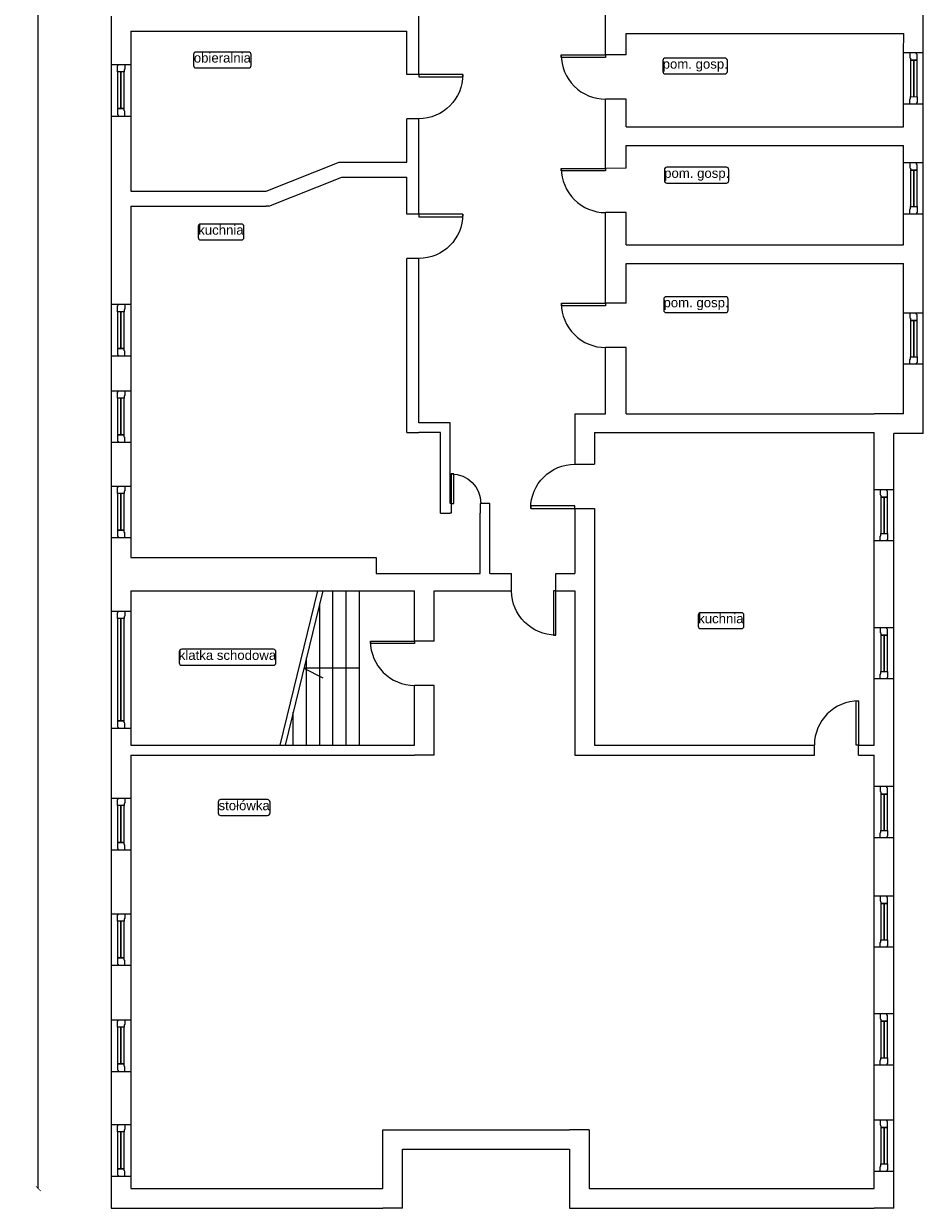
# Model space of a CAD drawing. Header units: centimetres. Extents: x -28146 to 19487, y -25160 to -2224.
# Tile 3 of 29: x -16576 to -14744, y -21595 to -19185. Entities that reach past the tile are written whole.
import ezdxf
from ezdxf.enums import TextEntityAlignment as Align

# ---------------------------------------------------------------- set-up
doc = ezdxf.new("R2010")
doc.units = ezdxf.units.CM
doc.header["$LTSCALE"] = 10
doc.linetypes.add('CONTINU', pattern=[0, 0])
for name, color, linetype, lineweight, true_color in [('IS_Okno_Drzwi', 7, 'Continuous', 9, 0x000000), ('IS_Room (Automatic)', 7, 'Continuous', 25, 0x000000), ('IS_Ściana1', 7, 'Continuous', 9, 0x000000)]:
    doc.layers.add(name, color=color, linetype=linetype, lineweight=lineweight, true_color=true_color)
doc.layers.add('Urzadzenia', color=7, linetype='CONTINU', lineweight=5)
doc.styles.add('Arial_____', font='arial.ttf')
doc.styles.add('styl1', font='simplex.shx', dxfattribs={"width": 0.7})
doc.dimstyles.new('100', dxfattribs={"dimtxt": 20, "dimasz": 10, "dimexe": 1.25, "dimexo": 0, "dimtad": 0, "dimdec": 1, "dimdsep": 46, "dimlunit": 6, "dimtxsty": 'styl1', "dimblk1": 'ARCHTICK', "dimblk2": 'ARCHTICK', "dimsah": 1, "dimcen": 5, "dimse1": 1, "dimse2": 1, "dimclrt": 256, "dimadec": 0, "dimazin": 0, "dimtfac": 1, "dimtdec": 1, "dimtmove": 0, "dimatfit": 3, "dimldrblk": 'ARCHTICK', "dimfxl": 1.25, "dimtolj": 1, "dimtzin": 0, "dimarcsym": 0})

# ---------------------------------------------------------------- blocks, each defined once
blk = doc.blocks.new('4_CoTo_OknoWScianie_1040_1500_400_150_0_15_0_0_ExportItem_1_50_0_False__87f71fa3-f148-4722-b574-2038bd8a55f3_ExportItem')
at = {"layer": 'IS_Okno_Drzwi', "lineweight": -2}
blk.add_lwpolyline([(-0.52, -0.075), (-0.425, -0.075), (-0.415, -0.065), (-0.415, -0.06), (-0.37, -0.06), (-0.37, 0.075), (-0.4875, 0.075), (-0.4975, 0.065), (-0.4975, 0.06), (-0.52, 0.06)], close=True, dxfattribs=at)
at = {"layer": 'IS_Okno_Drzwi', "lineweight": -2, "extrusion": (0, 0, -1)}
for points in [[(0.37, 0.075), (-0.37, 0.075), (-0.37, -0.06), (0.37, -0.06)], [(-0.52, -0.075), (-0.425, -0.075), (-0.415, -0.065), (-0.415, -0.06), (-0.37, -0.06), (-0.37, 0.075), (-0.4875, 0.075), (-0.4975, 0.065), (-0.4975, 0.06), (-0.52, 0.06)]]:
    blk.add_lwpolyline(points, close=True, dxfattribs=at)
at = {"layer": 'IS_Okno_Drzwi', "lineweight": -2, "extrusion": (0, 0, -1), "elevation": -0.001}
blk.add_lwpolyline([(0.37, 0.015), (-0.37, 0.015), (-0.37, 0), (0.37, 0)], close=True, dxfattribs=at)
blk = doc.blocks.new('4_CoTo_OknoWScianie_1050_1400_400_150_0_15_0_0_ExportItem_1_50_0_False__87f71fa3-f148-4722-b574-2038bd8a55f3_ExportItem')
at = {"layer": 'IS_Okno_Drzwi', "lineweight": -2}
blk.add_lwpolyline([(-0.525, -0.075), (-0.43, -0.075), (-0.42, -0.065), (-0.42, -0.06), (-0.375, -0.06), (-0.375, 0.075), (-0.4925, 0.075), (-0.5025, 0.065), (-0.5025, 0.06), (-0.525, 0.06)], close=True, dxfattribs=at)
at = {"layer": 'IS_Okno_Drzwi', "lineweight": -2, "extrusion": (0, 0, -1)}
for points in [[(0.375, 0.075), (-0.375, 0.075), (-0.375, -0.06), (0.375, -0.06)], [(-0.525, -0.075), (-0.43, -0.075), (-0.42, -0.065), (-0.42, -0.06), (-0.375, -0.06), (-0.375, 0.075), (-0.4925, 0.075), (-0.5025, 0.065), (-0.5025, 0.06), (-0.525, 0.06)]]:
    blk.add_lwpolyline(points, close=True, dxfattribs=at)
at = {"layer": 'IS_Okno_Drzwi', "lineweight": -2, "extrusion": (0, 0, -1), "elevation": -0.001}
blk.add_lwpolyline([(0.375, 0.015), (-0.375, 0.015), (-0.375, 0), (0.375, 0)], close=True, dxfattribs=at)
blk = doc.blocks.new('4_CoTo_OknoWScianie_2380_1000_400_150_0_15_0_0_ExportItem_1_50_0_False__87f71fa3-f148-4722-b574-2038bd8a55f3_ExportItem')
at = {"layer": 'IS_Okno_Drzwi', "lineweight": -2}
blk.add_lwpolyline([(-1.19, -0.075), (-1.095, -0.075), (-1.085, -0.065), (-1.085, -0.06), (-1.04, -0.06), (-1.04, 0.075), (-1.1575, 0.075), (-1.1675, 0.065), (-1.1675, 0.06), (-1.19, 0.06)], close=True, dxfattribs=at)
at = {"layer": 'IS_Okno_Drzwi', "lineweight": -2, "extrusion": (0, 0, -1)}
for points in [[(1.04, 0.075), (-1.04, 0.075), (-1.04, -0.06), (1.04, -0.06)], [(-1.19, -0.075), (-1.095, -0.075), (-1.085, -0.065), (-1.085, -0.06), (-1.04, -0.06), (-1.04, 0.075), (-1.1575, 0.075), (-1.1675, 0.065), (-1.1675, 0.06), (-1.19, 0.06)]]:
    blk.add_lwpolyline(points, close=True, dxfattribs=at)
at = {"layer": 'IS_Okno_Drzwi', "lineweight": -2, "extrusion": (0, 0, -1), "elevation": -0.001}
blk.add_lwpolyline([(1.04, 0.015), (-1.04, 0.015), (-1.04, 0), (1.04, 0)], close=True, dxfattribs=at)
blk = doc.blocks.new('4_CoTo_DrzwiWScianie_900_2000_420_100_0_50_0_0_ExportItem_1_50_0_False__87f71fa3-f148-4722-b574-2038bd8a55f3_ExportItem')
at = {"layer": 'IS_Okno_Drzwi', "lineweight": -2, "extrusion": (0, 0, -1)}
blk.add_lwpolyline([(-0.45, 1.11), (-0.45, 0.21), (-0.4, 0.21), (-0.4, 1.11)], close=True, dxfattribs=at)
at = {"layer": 'IS_Okno_Drzwi', "lineweight": -2}
blk.add_arc((0.45, 0.21), 0.9, 90, 180, dxfattribs=at)
blk = doc.blocks.new('4_CoTo_DrzwiWScianie_900_2000_400_100_0_50_0_0_ExportItem_1_50_0_False__87f71fa3-f148-4722-b574-2038bd8a55f3_ExportItem')
at = {"layer": 'IS_Okno_Drzwi', "lineweight": -2, "extrusion": (0, 0, -1)}
blk.add_lwpolyline([(-0.45, 1.1), (-0.45, 0.2), (-0.4, 0.2), (-0.4, 1.1)], close=True, dxfattribs=at)
at = {"layer": 'IS_Okno_Drzwi', "lineweight": -2}
blk.add_arc((0.45, 0.2), 0.9, 90, 180, dxfattribs=at)
blk = doc.blocks.new('4_CoTo_DrzwiWScianie_900_2000_350_100_0_50_0_0_ExportItem_1_50_0_False__87f71fa3-f148-4722-b574-2038bd8a55f3_ExportItem')
at = {"layer": 'IS_Okno_Drzwi', "lineweight": -2, "extrusion": (0, 0, -1)}
blk.add_lwpolyline([(-0.45, 1.075), (-0.45, 0.175), (-0.4, 0.175), (-0.4, 1.075)], close=True, dxfattribs=at)
at = {"layer": 'IS_Okno_Drzwi', "lineweight": -2}
blk.add_arc((0.45, 0.175), 0.9, 90, 180, dxfattribs=at)
blk = doc.blocks.new('4_CoTo_DrzwiWScianie_900_2000_200_100_0_50_0_0_ExportItem_1_50_0_False__87f71fa3-f148-4722-b574-2038bd8a55f3_ExportItem')
at = {"layer": 'IS_Okno_Drzwi', "lineweight": -2, "extrusion": (0, 0, -1)}
blk.add_lwpolyline([(-0.45, 1), (-0.45, 0.1), (-0.4, 0.1), (-0.4, 1)], close=True, dxfattribs=at)
at = {"layer": 'IS_Okno_Drzwi', "lineweight": -2}
blk.add_arc((0.45, 0.1), 0.9, 90, 180, dxfattribs=at)
blk = doc.blocks.new('4_CoTo_DrzwiWScianie_900_2000_240_100_0_50_0_0_ExportItem_1_50_0_False__87f71fa3-f148-4722-b574-2038bd8a55f3_ExportItem')
at = {"layer": 'IS_Okno_Drzwi', "lineweight": -2, "extrusion": (0, 0, -1)}
blk.add_lwpolyline([(-0.45, 1.02), (-0.45, 0.12), (-0.4, 0.12), (-0.4, 1.02)], close=True, dxfattribs=at)
at = {"layer": 'IS_Okno_Drzwi', "lineweight": -2}
blk.add_arc((0.45, 0.12), 0.9, 90, 180, dxfattribs=at)
blk = doc.blocks.new('4_CoTo_DrzwiWScianie_600_2000_200_100_0_50_0_0_ExportItem_1_50_0_False__87f71fa3-f148-4722-b574-2038bd8a55f3_ExportItem')
at = {"layer": 'IS_Okno_Drzwi', "lineweight": -2, "extrusion": (0, 0, -1)}
blk.add_lwpolyline([(-0.3, 0.7), (-0.3, 0.1), (-0.25, 0.1), (-0.25, 0.7)], close=True, dxfattribs=at)
at = {"layer": 'IS_Okno_Drzwi', "lineweight": -2}
blk.add_arc((0.3, 0.1), 0.6, 90, 180, dxfattribs=at)
blk = doc.blocks.new('_ARCHTICK')
at = {"color": 0, "linetype": 'ByBlock', "const_width": 0.15}
blk.add_lwpolyline([(-0.5, -0.5), (0.5, 0.5)], dxfattribs=at)
blk = doc.blocks.new('*D483')
at = {"layer": 'Defpoints', "color": 0}
for p in [(-16357.2, -16670.5), (-16545.9, -21555.5), (-16357.2, -21555.5)]:
    blk.add_point(p, dxfattribs=at)
at = {"layer": 'Urzadzenia', "color": 0, "lineweight": -2}
for p, q in [((-16545.9, -16670.5), (-16545.9, -19081.3)), ((-16545.9, -21555.5), (-16545.9, -19144.6))]:
    blk.add_line(p, q, dxfattribs=at)
at = {"layer": 'Urzadzenia', "color": 0, "lineweight": -2, "xscale": 10, "yscale": 10, "zscale": 10}
for p, rotation in [((-16545.9, -16670.5), 90), ((-16545.9, -21555.5), 270)]:
    blk.add_blockref('_ARCHTICK', p, dxfattribs=dict(at, rotation=rotation))
at = {"layer": 'Urzadzenia', "insert": (-16545.9, -19113), "char_height": 20, "attachment_point": 5, "rotation": 90, "style": 'styl1'}
blk.add_mtext('\\A1;4\xa0885', dxfattribs=at)

msp = doc.modelspace()

# ---------------------------------------------------------------- linework, layer by layer
at = {"layer": 'IS_Room (Automatic)'}
for points, elevation in [([(-16224.91, -19274.97), (-16117.63, -19274.97, 0.4142136), (-16112.63, -19269.97), (-16112.63, -19247.71, 0.4142136), (-16117.63, -19242.71), (-16224.91, -19242.71, 0.4142136), (-16229.91, -19247.71), (-16229.91, -19269.97, 0.4142136)], 20657.6), ([(-15269.22, -19287.38), (-15147.87, -19287.38, 0.4142136), (-15142.87, -19282.38), (-15142.87, -19260.1, 0.4142136), (-15147.87, -19255.1), (-15269.22, -19255.1, 0.4142136), (-15274.22, -19260.1), (-15274.22, -19282.38, 0.4142136)], 20657.7), ([(-15266.19, -19509.55), (-15144.85, -19509.55, 0.4142136), (-15139.85, -19504.55), (-15139.85, -19482.26, 0.4142136), (-15144.85, -19477.26), (-15266.19, -19477.26, 0.4142136), (-15271.19, -19482.26), (-15271.19, -19504.55, 0.4142136)], 20657.5), ([(-16215.24, -19625.19), (-16132.27, -19625.19, 0.4142136), (-16127.27, -19620.19), (-16127.27, -19597.93, 0.4142136), (-16132.27, -19592.93), (-16215.24, -19592.93, 0.4142136), (-16220.24, -19597.93), (-16220.24, -19620.19, 0.4142136)], 20657.4), ([(-15267.55, -19772.92), (-15146.21, -19772.92, 0.4142136), (-15141.21, -19767.92), (-15141.21, -19745.64, 0.4142136), (-15146.21, -19740.64), (-15267.55, -19740.64, 0.4142136), (-15272.55, -19745.64), (-15272.55, -19767.92, 0.4142136)], 20659.4), ([(-15197.27, -20415.83), (-15114.29, -20415.83, 0.4142136), (-15109.29, -20410.83), (-15109.29, -20388.56, 0.4142136), (-15114.29, -20383.56), (-15197.27, -20383.56, 0.4142136), (-15202.27, -20388.56), (-15202.27, -20410.83, 0.4142136)], 20659.2), ([(-16253.9, -20490.38), (-16066.93, -20490.38, 0.4142136), (-16061.93, -20485.38), (-16061.93, -20463.1, 0.4142136), (-16066.93, -20458.1), (-16253.9, -20458.1, 0.4142136), (-16258.9, -20463.1), (-16258.9, -20485.38, 0.4142136)], 20657.3), ([(-16174.69, -20796.24), (-16079.09, -20796.24, 0.4142136), (-16074.09, -20791.24), (-16074.09, -20768.97, 0.4142136), (-16079.09, -20763.97), (-16174.69, -20763.97, 0.4142136), (-16179.69, -20768.97), (-16179.69, -20791.24, 0.4142136)], 20659.1)]:
    msp.add_lwpolyline(points, format="xyb", close=True, dxfattribs=dict(at, elevation=elevation))
at = {"layer": 'IS_Ściana1'}
for p, q in [((-15349.04, -19248.59, 3207.47), (-15391.04, -19248.6, 3207.47)), ((-14743.9, -19244.6, 3207.47), (-14783.9, -19244.58, 3207.47)), ((-16397.23, -19267.95, 3207.47), (-16357.23, -19267.95, 3207.47)), ((-15771.41, -19288.39, 3207.47), (-15795.41, -19288.39, 3207.47)), ((-15349, -19338.59, 3207.47), (-15391, -19338.6, 3207.47)), ((-14743.94, -19348.6, 3207.47), (-14783.94, -19348.58, 3207.47)), ((-16397.23, -19372.95, 3207.47), (-16357.23, -19372.95, 3207.47)), ((-15771.41, -19378.39, 3207.47), (-15795.41, -19378.39, 3207.47)), ((-14744, -19468.36, 3207.47), (-14784, -19468.34, 3207.47)), ((-15348.94, -19479.4, 3207.47), (-15390.94, -19479.42, 3207.47)), ((-15348.9, -19569.4, 3207.47), (-15390.9, -19569.42, 3207.47)), ((-15771.41, -19572.83, 3207.47), (-15795.41, -19572.83, 3207.47)), ((-14744.04, -19572.36, 3207.47), (-14784.04, -19572.34, 3207.47)), ((-15771.41, -19662.83, 3207.47), (-15795.41, -19662.83, 3207.47)), ((-16397.23, -19756.12, 3207.47), (-16357.23, -19756.12, 3207.47)), ((-15348.82, -19754.04, 3207.47), (-15390.82, -19754.05, 3207.47)), ((-14744.13, -19773.97, 3207.47), (-14784.13, -19773.96, 3207.47)), ((-16397.23, -19861.12, 3207.47), (-16357.23, -19861.12, 3207.47)), ((-15348.78, -19844.04, 3207.47), (-15390.78, -19844.05, 3207.47)), ((-14744.17, -19877.97, 3207.47), (-14784.17, -19877.96, 3207.47)), ((-16397.23, -19931.83, 3207.47), (-16357.23, -19931.83, 3207.47)), ((-16397.23, -20036.83, 3207.47), (-16357.23, -20036.83, 3207.47)), ((-15453.23, -20081.27, 3207.47), (-15413.23, -20081.27, 3207.47)), ((-16397.23, -20125.88, 3207.47), (-16357.23, -20125.88, 3207.47)), ((-14804.23, -20133.66, 3207.47), (-14844.23, -20133.66, 3207.47)), ((-15705.01, -20161.17, 3207.47), (-15705.01, -20181.17, 3207.47)), ((-15646.23, -20161.17, 3207.47), (-15646.23, -20181.17, 3207.47)), ((-15453.23, -20171.27, 3207.47), (-15413.23, -20171.27, 3207.47)), ((-16397.23, -20230.88, 3207.47), (-16357.23, -20230.88, 3207.47)), ((-14804.23, -20237.66, 3207.47), (-14844.23, -20237.66, 3207.47)), ((-15582.17, -20339.15, 3207.47), (-15582.17, -20304.15, 3207.47)), ((-15492.17, -20339.15, 3207.47), (-15492.17, -20304.15, 3207.47)), ((-15977.28, -20339.15, 3207.47), (-16053.97, -20653.15, 3207.47)), ((-15966.64, -20339.15, 3207.47), (-16043.34, -20653.15, 3207.47)), ((-15945.89, -20653.15, 3207.47), (-15945.89, -20339.15, 3207.47)), ((-15918.89, -20653.15, 3207.47), (-15918.89, -20339.15, 3207.47)), ((-15891.89, -20653.15, 3207.47), (-15891.89, -20339.15, 3207.47)), ((-15972.89, -20653.15, 3207.47), (-15972.89, -20364.75, 3207.47)), ((-16397.23, -20380.5, 3207.47), (-16357.23, -20380.5, 3207.47)), ((-14804.23, -20414.3, 3207.47), (-14844.23, -20414.3, 3207.47)), ((-15739.75, -20441.42, 3207.47), (-15779.75, -20441.42, 3207.47)), ((-15999.89, -20653.15, 3207.47), (-15999.89, -20475.29, 3207.47)), ((-15891.89, -20496.15, 3207.47), (-16004.99, -20496.15, 3207.47)), ((-16004.99, -20496.15, 3207.47), (-15966.51, -20516.34, 3207.47)), ((-15739.75, -20531.42, 3207.47), (-15779.75, -20531.42, 3207.47)), ((-14804.23, -20518.3, 3207.47), (-14844.23, -20518.3, 3207.47)), ((-16026.89, -20653.15, 3207.47), (-16026.89, -20585.84, 3207.47)), ((-16397.23, -20618.5, 3207.47), (-16357.23, -20618.5, 3207.47)), ((-14965.69, -20673.15, 3207.47), (-14965.69, -20653.15, 3207.47)), ((-14875.69, -20673.15, 3207.47), (-14875.69, -20653.15, 3207.47)), ((-14804.23, -20737.52, 3207.47), (-14844.23, -20737.52, 3207.47)), ((-16397.23, -20760.97, 3207.47), (-16357.23, -20760.97, 3207.47)), ((-14804.23, -20841.52, 3207.47), (-14844.23, -20841.52, 3207.47)), ((-16397.23, -20865.97, 3207.47), (-16357.23, -20865.97, 3207.47)), ((-14804.23, -20960.45, 3207.47), (-14844.23, -20960.45, 3207.47)), ((-16397.23, -20996.07, 3207.47), (-16357.23, -20996.07, 3207.47)), ((-14804.23, -21064.45, 3207.47), (-14844.23, -21064.45, 3207.47)), ((-16397.23, -21101.07, 3207.47), (-16357.23, -21101.07, 3207.47)), ((-14804.23, -21199.98, 3207.47), (-14844.23, -21199.98, 3207.47)), ((-16397.23, -21211.81, 3207.47), (-16357.23, -21211.81, 3207.47)), ((-14804.23, -21303.98, 3207.47), (-14844.23, -21303.98, 3207.47)), ((-16397.23, -21316.81, 3207.47), (-16357.23, -21316.81, 3207.47)), ((-16397.23, -21425.01, 3207.47), (-16357.23, -21425.01, 3207.47)), ((-14804.23, -21416.24, 3207.47), (-14844.23, -21416.24, 3207.47)), ((-14804.23, -21520.24, 3207.47), (-14844.23, -21520.24, 3207.47)), ((-16397.23, -21530.01, 3207.47), (-16357.23, -21530.01, 3207.47))]:
    msp.add_line(p, q, dxfattribs=at)
at = {"layer": 'IS_Ściana1', "extrusion": (1, 0, 0)}
for points, elevation in [([(-19170.11, 3207.47), (-19200.11, 3207.47)], -16397.23), ([(-19200.11, 3207.47), (-19170.11, 3207.47)], -15771.41), ([(-19200.11, 3207.47), (-19267.95, 3207.47)], -16397.23), ([(-19200.11, 3207.47), (-19267.95, 3207.47)], -16357.23), ([(-19288.39, 3207.47), (-19200.11, 3207.47)], -15795.41), ([(-19288.39, 3207.47), (-19200.11, 3207.47)], -15771.41), ([(-19267.95, 3207.47), (-19372.95, 3207.47)], -16397.23), ([(-19267.95, 3207.47), (-19372.95, 3207.47)], -16357.23), ([(-19372.95, 3207.47), (-19526.17, 3207.47)], -16397.23), ([(-19372.95, 3207.47), (-19526.17, 3207.47)], -16357.23), ([(-19467.17, 3207.47), (-19378.39, 3207.47)], -15795.41), ([(-19467.17, 3207.47), (-19378.39, 3207.47)], -15771.41), ([(-19497.17, 3207.47), (-19467.17, 3207.47)], -15771.41), ([(-19572.83, 3207.47), (-19497.17, 3207.47)], -15795.41), ([(-19572.83, 3207.47), (-19497.17, 3207.47)], -15771.41), ([(-19526.17, 3207.47), (-19556.17, 3207.47)], -16397.23), ([(-19556.17, 3207.47), (-19756.12, 3207.47)], -16397.23), ([(-19556.17, 3207.47), (-19756.12, 3207.47)], -16357.23), ([(-20017.17, 3207.47), (-19662.83, 3207.47)], -15795.41), ([(-19997.17, 3207.47), (-19662.83, 3207.47)], -15771.41), ([(-19756.12, 3207.47), (-19861.12, 3207.47)], -16397.23), ([(-19756.12, 3207.47), (-19861.12, 3207.47)], -16357.23), ([(-19861.12, 3207.47), (-19931.83, 3207.47)], -16397.23), ([(-19861.12, 3207.47), (-19931.83, 3207.47)], -16357.23), ([(-19931.83, 3207.47), (-20036.83, 3207.47)], -16397.23), ([(-19931.83, 3207.47), (-20036.83, 3207.47)], -16357.23), ([(-19979.23, 3207.47), (-20081.27, 3207.47)], -15453.23), ([(-19979.23, 3207.47), (-19979.2, 3207.47)], -14844.23), ([(-20161.17, 3207.47), (-19997.18, 3207.47)], -15707.23), ([(-20181.17, 3207.47), (-20017.18, 3207.47)], -15727.23), ([(-20017.23, 3207.47), (-20081.27, 3207.47)], -15413.23), ([(-20036.83, 3207.47), (-20125.88, 3207.47)], -16397.23), ([(-20036.83, 3207.47), (-20125.88, 3207.47)], -16357.23), ([(-20125.88, 3207.47), (-20230.88, 3207.47)], -16397.23), ([(-20125.88, 3207.47), (-20230.88, 3207.47)], -16357.23), ([(-20237.66, 3207.47), (-20133.66, 3207.47)], -14844.23), ([(-20237.66, 3207.47), (-20133.66, 3207.47)], -14804.23), ([(-20161.17, 3207.47), (-20161.17, 3207.47)], -15646.23), ([(-20304.15, 3207.47), (-20161.17, 3207.47)], -15626.23), ([(-20171.27, 3207.47), (-20304.15, 3207.47)], -15453.23), ([(-20171.27, 3207.47), (-20304.15, 3207.47)], -15413.23), ([(-20304.15, 3207.47), (-20181.17, 3207.47)], -15646.23), ([(-20181.17, 3207.47), (-20181.17, 3207.47)], -15646.23), ([(-20230.88, 3207.47), (-20271.15, 3207.47)], -16397.23), ([(-20230.88, 3207.47), (-20271.15, 3207.47)], -16357.23), ([(-20414.3, 3207.47), (-20237.66, 3207.47)], -14844.23), ([(-20271.15, 3207.47), (-20339.15, 3207.47)], -16397.23), ([(-20271.15, 3207.47), (-20304.15, 3207.47)], -15857.84), ([(-20304.15, 3207.47), (-20339.15, 3207.47)], -15413.23), ([(-20339.15, 3207.47), (-20380.5, 3207.47)], -16397.23), ([(-20339.15, 3207.47), (-20380.5, 3207.47)], -16357.23), ([(-20441.42, 3207.47), (-20339.15, 3207.47)], -15779.75), ([(-20441.42, 3207.47), (-20339.15, 3207.47)], -15739.75), ([(-20339.15, 3207.47), (-20673.15, 3207.47)], -15453.23), ([(-20339.15, 3207.47), (-20653.15, 3207.47)], -15413.23), ([(-20380.5, 3207.47), (-20618.5, 3207.47)], -16397.23), ([(-20380.5, 3207.47), (-20618.5, 3207.47)], -16357.23), ([(-20518.3, 3207.47), (-20414.3, 3207.47)], -14844.23), ([(-20653.15, 3207.47), (-20531.42, 3207.47)], -15779.75), ([(-20673.15, 3207.47), (-20531.42, 3207.47)], -15739.75), ([(-20653.15, 3207.47), (-20518.3, 3207.47)], -14804.23), ([(-20618.5, 3207.47), (-20653.15, 3207.47)], -16397.23), ([(-20618.5, 3207.47), (-20653.15, 3207.47)], -16357.23), ([(-20653.15, 3207.47), (-20673.15, 3207.47)], -16397.23), ([(-20673.15, 3207.47), (-20653.15, 3207.47)], -14804.23), ([(-20673.15, 3207.47), (-20760.97, 3207.47)], -16397.23), ([(-20673.15, 3207.47), (-20760.97, 3207.47)], -16357.23), ([(-20737.52, 3207.47), (-20673.15, 3207.47)], -14844.23), ([(-20737.52, 3207.47), (-20673.15, 3207.47)], -14804.23), ([(-20841.52, 3207.47), (-20737.52, 3207.47)], -14844.23), ([(-20841.52, 3207.47), (-20737.52, 3207.47)], -14804.23), ([(-20760.97, 3207.47), (-20865.97, 3207.47)], -16397.23), ([(-20760.97, 3207.47), (-20865.97, 3207.47)], -16357.23), ([(-20960.45, 3207.47), (-20841.52, 3207.47)], -14804.23), ([(-20865.97, 3207.47), (-20996.07, 3207.47)], -16397.23), ([(-20865.97, 3207.47), (-20996.07, 3207.47)], -16357.23), ([(-21064.45, 3207.47), (-20960.45, 3207.47)], -14844.23), ([(-20996.07, 3207.47), (-21101.07, 3207.47)], -16397.23), ([(-20996.07, 3207.47), (-21101.07, 3207.47)], -16357.23), ([(-21199.98, 3207.47), (-21064.45, 3207.47)], -14844.23), ([(-21199.98, 3207.47), (-21064.45, 3207.47)], -14804.23), ([(-21101.07, 3207.47), (-21211.81, 3207.47)], -16397.23), ([(-21101.07, 3207.47), (-21211.81, 3207.47)], -16357.23), ([(-21303.98, 3207.47), (-21199.98, 3207.47)], -14844.23), ([(-21303.98, 3207.47), (-21199.98, 3207.47)], -14804.23), ([(-21211.81, 3207.47), (-21316.81, 3207.47)], -16397.23), ([(-21211.81, 3207.47), (-21316.81, 3207.47)], -16357.23), ([(-21316.81, 3207.47), (-21425.01, 3207.47)], -16397.23), ([(-21316.81, 3207.47), (-21425.01, 3207.47)], -16357.23), ([(-21425.01, 3207.47), (-21530.01, 3207.47)], -16397.23), ([(-21425.01, 3207.47), (-21530.01, 3207.47)], -16357.23), ([(-21520.24, 3207.47), (-21416.24, 3207.47)], -14844.23), ([(-21520.24, 3207.47), (-21416.24, 3207.47)], -14804.23), ([(-21555.46, 3207.47), (-21435.46, 3207.47)], -15844.23), ([(-21435.46, 3207.47), (-21555.46, 3207.47)], -15424.23), ([(-21595.46, 3207.47), (-21475.46, 3207.47)], -15804.23), ([(-21475.46, 3207.47), (-21595.46, 3207.47)], -15464.23), ([(-21555.46, 3207.47), (-21520.24, 3207.47)], -14844.23), ([(-21595.46, 3207.47), (-21520.24, 3207.47)], -14804.23), ([(-21530.01, 3207.47), (-21595.46, 3207.47)], -16397.23), ([(-21530.01, 3207.47), (-21555.46, 3207.47)], -16357.23)]:
    msp.add_lwpolyline(points, dxfattribs=dict(at, elevation=elevation))
at = {"layer": 'IS_Ściana1', "extrusion": (1, 0.000435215, 0), "elevation": -15399.42}
for points in [[(-19198.53, 3207.47), (-19156.53, 3207.47)], [(-19666.54, 3207.47), (-19628.54, 3207.47)]]:
    msp.add_lwpolyline(points, dxfattribs=at)
at = {"layer": 'IS_Ściana1', "elevation": 3207.47}
for points in [[(-14743.88, -19205.23), (-14743.87, -19163.23)], [(-16357.23, -19200.11), (-15795.41, -19200.11)], [(-15391.04, -19248.6), (-15391.06, -19205.23)], [(-15349.04, -19248.59), (-15349.06, -19205.22)], [(-14743.9, -19244.6), (-14743.88, -19205.23)], [(-14783.94, -19348.58), (-14783.9, -19244.58)], [(-14743.94, -19348.6), (-14743.9, -19244.6)], [(-15390.98, -19395.24), (-15391, -19338.6)], [(-15348.98, -19395.22), (-15349, -19338.59)], [(-14743.96, -19395.24), (-14743.94, -19348.6)], [(-15390.96, -19433.24), (-15390.98, -19395.24)], [(-14743.98, -19433.24), (-14743.96, -19395.24)], [(-15390.94, -19479.42), (-15390.96, -19433.24)], [(-15348.94, -19479.4), (-15348.96, -19433.22)], [(-14784, -19468.34), (-14783.98, -19433.22)], [(-14744, -19468.36), (-14743.98, -19433.24)], [(-16081.97, -19526.17), (-15933.49, -19467.17)], [(-14784.04, -19572.34), (-14784, -19468.34)], [(-14744.04, -19572.36), (-14744, -19468.36)], [(-16076.23, -19556.17), (-15927.74, -19497.17)], [(-15390.87, -19635.24), (-15390.9, -19569.42)], [(-15348.87, -19635.23), (-15348.9, -19569.4)], [(-14784.07, -19635.23), (-14784.04, -19572.34)], [(-15390.82, -19754.05), (-15390.86, -19673.24)], [(-15348.82, -19754.04), (-15348.86, -19673.23)], [(-14784.13, -19773.96), (-14784.08, -19673.23)], [(-14744.13, -19773.97), (-14744.08, -19673.24)], [(-14784.17, -19877.96), (-14784.13, -19773.96)], [(-15390.73, -19979.23), (-15390.78, -19844.05)], [(-15348.73, -19979.23), (-15348.78, -19844.04)], [(-14784.21, -19979.2), (-14784.17, -19877.96)], [(-14744.23, -20019.2), (-14744.17, -19877.97)], [(-14844.23, -20133.66), (-14844.23, -20017.23)], [(-14804.23, -20133.66), (-14804.23, -20019.2)], [(-14804.23, -20414.3), (-14804.23, -20237.66)], [(-14844.23, -20653.15), (-14844.23, -20518.3)], [(-14844.23, -20960.45), (-14844.23, -20841.52)], [(-14804.23, -21064.45), (-14804.23, -20960.45)], [(-14844.23, -21416.24), (-14844.23, -21303.98)], [(-14804.23, -21416.24), (-14804.23, -21303.98)]]:
    msp.add_lwpolyline(points, dxfattribs=at)
at = {"layer": 'IS_Ściana1', "extrusion": (0, 1, 0)}
for points, elevation in [([(15349.06, 3207.47), (14783.88, 3207.47)], -19205.22), ([(15348.98, 3207.47), (14783.96, 3207.47)], -19395.22), ([(15348.96, 3207.47), (14783.98, 3207.47)], -19433.22), ([(15933.49, 3207.47), (15927.74, 3207.47)], -19467.17), ([(15927.74, 3207.47), (15795.41, 3207.47)], -19467.17), ([(15927.74, 3207.47), (15795.41, 3207.47)], -19497.17), ([(16357.23, 3207.47), (16081.97, 3207.47)], -19526.17), ([(16357.23, 3207.47), (16081.97, 3207.47)], -19556.17), ([(16076.23, 3207.47), (16081.97, 3207.47)], -19556.17), ([(15348.87, 3207.47), (14784.07, 3207.47)], -19635.23), ([(15348.86, 3207.47), (14784.08, 3207.47)], -19673.23), ([(15453.23, 3207.47), (15413.23, 3207.47)], -19979.23), ([(15413.23, 3207.47), (15390.73, 3207.47)], -19979.23), ([(15348.73, 3207.47), (14844.23, 3207.47)], -19979.23), ([(14784.21, 3207.47), (14844.23, 3207.47)], -19979.2), ([(15413.23, 3207.47), (15390.73, 3207.47)], -20017.23), ([(15390.73, 3207.47), (15348.73, 3207.47)], -20017.23), ([(15348.73, 3207.47), (14844.23, 3207.47)], -20017.23), ([(14784.21, 3207.47), (14804.23, 3207.47)], -20019.2), ([(14744.23, 3207.47), (14784.21, 3207.47)], -20019.2), ([(15705.01, 3207.47), (15707.23, 3207.47)], -20161.17), ([(15626.23, 3207.47), (15646.23, 3207.47)], -20161.17), ([(15727.23, 3207.47), (15707.23, 3207.47)], -20181.17), ([(15705.01, 3207.47), (15707.23, 3207.47)], -20181.17), ([(16357.23, 3207.47), (15857.84, 3207.47)], -20271.15), ([(15857.84, 3207.47), (15779.75, 3207.47)], -20304.15), ([(15779.75, 3207.47), (15739.75, 3207.47)], -20304.15), ([(15739.75, 3207.47), (15646.23, 3207.47)], -20304.15), ([(15626.23, 3207.47), (15582.17, 3207.47)], -20304.15), ([(15492.17, 3207.47), (15453.23, 3207.47)], -20304.15), ([(15857.84, 3207.47), (15779.75, 3207.47)], -20339.15), ([(15739.75, 3207.47), (15646.23, 3207.47)], -20339.15), ([(15646.23, 3207.47), (15626.23, 3207.47)], -20339.15), ([(15626.23, 3207.47), (15582.17, 3207.47)], -20339.15), ([(15492.17, 3207.47), (15453.23, 3207.47)], -20339.15), ([(16357.23, 3207.47), (15779.75, 3207.47)], -20653.15), ([(15413.23, 3207.47), (14965.69, 3207.47)], -20653.15), ([(14875.69, 3207.47), (14844.23, 3207.47)], -20653.15), ([(16357.23, 3207.47), (15779.75, 3207.47)], -20673.15), ([(15739.75, 3207.47), (15779.75, 3207.47)], -20673.15), ([(15453.23, 3207.47), (15413.23, 3207.47)], -20673.15), ([(15413.23, 3207.47), (14965.69, 3207.47)], -20673.15), ([(14875.69, 3207.47), (14844.23, 3207.47)], -20673.15), ([(15844.23, 3207.47), (15804.23, 3207.47)], -21435.46), ([(15804.23, 3207.47), (15464.23, 3207.47)], -21435.46), ([(15424.23, 3207.47), (15464.23, 3207.47)], -21435.46), ([(15804.23, 3207.47), (15464.23, 3207.47)], -21475.46), ([(16357.23, 3207.47), (15844.23, 3207.47)], -21555.46), ([(15424.23, 3207.47), (14844.23, 3207.47)], -21555.46), ([(16397.23, 3207.47), (16357.23, 3207.47)], -21595.46), ([(16357.23, 3207.47), (15844.23, 3207.47)], -21595.46), ([(15804.23, 3207.47), (15844.23, 3207.47)], -21595.46), ([(15464.23, 3207.47), (15424.23, 3207.47)], -21595.46), ([(15424.23, 3207.47), (14844.23, 3207.47)], -21595.46), ([(14804.23, 3207.47), (14844.23, 3207.47)], -21595.46)]:
    msp.add_lwpolyline(points, dxfattribs=dict(at, elevation=elevation))
at = {"layer": 'IS_Ściana1', "extrusion": (1, -0.000428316, 0)}
for points, elevation in [([(-19250.91, 3207.47), (-19211.55, 3207.47)], -14775.66), ([(-19401.55, 3207.47), (-19354.91, 3207.47)], -14775.66), ([(-19641.56, 3207.47), (-19578.67, 3207.47)], -14735.66), ([(-19679.56, 3207.47), (-19641.56, 3207.47)], -14735.66), ([(-19884.29, 3207.47), (-19780.29, 3207.47)], -14735.66)]:
    msp.add_lwpolyline(points, dxfattribs=dict(at, elevation=elevation))
at = {"layer": 'IS_Ściana1', "extrusion": (7.72927e-05, 1, 0)}
for points, elevation in [([(15725.68, 3207.47), (15769.87, 3207.47)], -19998.39), ([(15705.69, 3207.47), (15725.68, 3207.47)], -19998.39), ([(15793.87, 3207.47), (15769.87, 3207.47)], -20018.39), ([(15725.68, 3207.47), (15769.87, 3207.47)], -20018.39)]:
    msp.add_lwpolyline(points, dxfattribs=dict(at, elevation=elevation))
at = {"layer": 'IS_Ściana1', "extrusion": (-1.42281e-15, 1, 0), "elevation": -20339.15}
msp.add_lwpolyline([(16357.23, 3207.47), (15857.84, 3207.47)], dxfattribs=at)
at = {"layer": 'IS_Ściana1', "extrusion": (1, 1.36643e-14, 0), "elevation": -14804.23}
msp.add_lwpolyline([(-20518.3, 3207.47), (-20414.3, 3207.47)], dxfattribs=at)

# ---------------------------------------------------------------- block references
at = {"layer": 'IS_Okno_Drzwi', "yscale": 100, "zscale": 100}
for name, p, xscale, rotation in [('4_CoTo_DrzwiWScianie_900_2000_420_100_0_50_0_0_ExportItem_1_50_0_False__87f71fa3-f148-4722-b574-2038bd8a55f3_ExportItem', (-15370.02, -19293.59, 9746.3), 100, 90.02493598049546), ('4_CoTo_OknoWScianie_1040_1500_400_150_0_15_0_0_ExportItem_1_50_0_False__87f71fa3-f148-4722-b574-2038bd8a55f3_ExportItem', (-14763.92, -19296.59, 9740.7), -100, 269.9754593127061), ('4_CoTo_OknoWScianie_1050_1400_400_150_0_15_0_0_ExportItem_1_50_0_False__87f71fa3-f148-4722-b574-2038bd8a55f3_ExportItem', (-16377.23, -19320.45, 9742.1), -100, 89.99999999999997), ('4_CoTo_DrzwiWScianie_900_2000_240_100_0_50_0_0_ExportItem_1_50_0_False__87f71fa3-f148-4722-b574-2038bd8a55f3_ExportItem', (-15783.41, -19333.39, 9747.2), -100, 270), ('4_CoTo_OknoWScianie_1040_1500_400_150_0_15_0_0_ExportItem_1_50_0_False__87f71fa3-f148-4722-b574-2038bd8a55f3_ExportItem', (-14764.02, -19520.35, 9740.6), -100, 269.9754593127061), ('4_CoTo_DrzwiWScianie_900_2000_420_100_0_50_0_0_ExportItem_1_50_0_False__87f71fa3-f148-4722-b574-2038bd8a55f3_ExportItem', (-15369.92, -19524.41, 9746.4), 100, 90.02493598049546), ('4_CoTo_DrzwiWScianie_900_2000_240_100_0_50_0_0_ExportItem_1_50_0_False__87f71fa3-f148-4722-b574-2038bd8a55f3_ExportItem', (-15783.41, -19617.83, 9747), -100, 270), ('4_CoTo_OknoWScianie_1050_1400_400_150_0_15_0_0_ExportItem_1_50_0_False__87f71fa3-f148-4722-b574-2038bd8a55f3_ExportItem', (-16377.23, -19808.62, 9742), -100, 89.99999999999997), ('4_CoTo_DrzwiWScianie_900_2000_420_100_0_50_0_0_ExportItem_1_50_0_False__87f71fa3-f148-4722-b574-2038bd8a55f3_ExportItem', (-15369.8, -19799.05, 9746.5), 100, 90.02493598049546), ('4_CoTo_OknoWScianie_1040_1500_400_150_0_15_0_0_ExportItem_1_50_0_False__87f71fa3-f148-4722-b574-2038bd8a55f3_ExportItem', (-14764.15, -19825.97, 9740.5), -100, 269.9754593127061), ('4_CoTo_OknoWScianie_1050_1400_400_150_0_15_0_0_ExportItem_1_50_0_False__87f71fa3-f148-4722-b574-2038bd8a55f3_ExportItem', (-16377.23, -19984.33, 9741.9), -100, 89.99999999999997), ('4_CoTo_DrzwiWScianie_900_2000_400_100_0_50_0_0_ExportItem_1_50_0_False__87f71fa3-f148-4722-b574-2038bd8a55f3_ExportItem', (-15433.23, -20126.27, 9746.6), -100, 89.99999999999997), ('4_CoTo_OknoWScianie_1050_1400_400_150_0_15_0_0_ExportItem_1_50_0_False__87f71fa3-f148-4722-b574-2038bd8a55f3_ExportItem', (-16377.23, -20178.38, 9741.8), -100, 89.99999999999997), ('4_CoTo_OknoWScianie_1040_1500_400_150_0_15_0_0_ExportItem_1_50_0_False__87f71fa3-f148-4722-b574-2038bd8a55f3_ExportItem', (-14824.23, -20185.66, 9739.9), -100, 270), ('4_CoTo_DrzwiWScianie_900_2000_350_100_0_50_0_0_ExportItem_1_50_0_False__87f71fa3-f148-4722-b574-2038bd8a55f3_ExportItem', (-15537.17, -20321.65, 9746.7), -100, 180), ('4_CoTo_OknoWScianie_2380_1000_400_150_0_15_0_0_ExportItem_1_50_0_False__87f71fa3-f148-4722-b574-2038bd8a55f3_ExportItem', (-16377.23, -20499.5, 9742.2), -100, 89.99999999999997), ('4_CoTo_OknoWScianie_1040_1500_400_150_0_15_0_0_ExportItem_1_50_0_False__87f71fa3-f148-4722-b574-2038bd8a55f3_ExportItem', (-14824.23, -20466.3, 9740), -100, 270), ('4_CoTo_DrzwiWScianie_900_2000_400_100_0_50_0_0_ExportItem_1_50_0_False__87f71fa3-f148-4722-b574-2038bd8a55f3_ExportItem', (-15759.75, -20486.42, 9746.8), 100, 90), ('4_CoTo_OknoWScianie_1040_1500_400_150_0_15_0_0_ExportItem_1_50_0_False__87f71fa3-f148-4722-b574-2038bd8a55f3_ExportItem', (-14824.23, -20789.52, 9740.1), -100, 270), ('4_CoTo_OknoWScianie_1050_1400_400_150_0_15_0_0_ExportItem_1_50_0_False__87f71fa3-f148-4722-b574-2038bd8a55f3_ExportItem', (-16377.23, -20813.47, 9741.7), -100, 89.99999999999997), ('4_CoTo_OknoWScianie_1040_1500_400_150_0_15_0_0_ExportItem_1_50_0_False__87f71fa3-f148-4722-b574-2038bd8a55f3_ExportItem', (-14824.23, -21012.45, 9740.2), -100, 270), ('4_CoTo_OknoWScianie_1050_1400_400_150_0_15_0_0_ExportItem_1_50_0_False__87f71fa3-f148-4722-b574-2038bd8a55f3_ExportItem', (-16377.23, -21048.57, 9741.6), -100, 89.99999999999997), ('4_CoTo_OknoWScianie_1040_1500_400_150_0_15_0_0_ExportItem_1_50_0_False__87f71fa3-f148-4722-b574-2038bd8a55f3_ExportItem', (-14824.23, -21251.98, 9740.3), -100, 270), ('4_CoTo_OknoWScianie_1050_1400_400_150_0_15_0_0_ExportItem_1_50_0_False__87f71fa3-f148-4722-b574-2038bd8a55f3_ExportItem', (-16377.23, -21264.31, 9741.5), -100, 89.99999999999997), ('4_CoTo_OknoWScianie_1050_1400_400_150_0_15_0_0_ExportItem_1_50_0_False__87f71fa3-f148-4722-b574-2038bd8a55f3_ExportItem', (-16377.23, -21477.51, 9741.4), -100, 89.99999999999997), ('4_CoTo_OknoWScianie_1040_1500_400_150_0_15_0_0_ExportItem_1_50_0_False__87f71fa3-f148-4722-b574-2038bd8a55f3_ExportItem', (-14824.23, -21468.24, 9740.4), -100, 270)]:
    msp.add_blockref(name, p, dxfattribs=dict(at, xscale=xscale, rotation=rotation))
for name, p, xscale in [('4_CoTo_DrzwiWScianie_600_2000_200_100_0_50_0_0_ExportItem_1_50_0_False__87f71fa3-f148-4722-b574-2038bd8a55f3_ExportItem', (-15675.01, -20171.17, 9747.1), -100), ('4_CoTo_DrzwiWScianie_900_2000_200_100_0_50_0_0_ExportItem_1_50_0_False__87f71fa3-f148-4722-b574-2038bd8a55f3_ExportItem', (-14920.69, -20663.15, 9746.9), 100)]:
    msp.add_blockref(name, p, dxfattribs=dict(at, xscale=xscale))

# ---------------------------------------------------------------- texts
at = {"layer": 'IS_Room (Automatic)', "style": 'Arial_____'}
for s, p in [('obieralnia', (-16171.15, -19269.97, 20657.6)), ('pom. gosp.', (-15208.26, -19282.38, 20657.7)), ('pom. gosp.', (-15205.24, -19504.55, 20657.5)), ('kuchnia', (-16174.07, -19620.19, 20657.4)), ('pom. gosp.', (-15206.6, -19767.92, 20659.4)), ('kuchnia', (-15156.09, -20410.83, 20659.2)), ('klatka schodowa', (-16160.73, -20485.38, 20657.3)), ('stołówka', (-16126.74, -20791.24, 20659.1))]:
    msp.add_text(s, height=19.2, dxfattribs=at).set_placement(p, align=Align.BOTTOM_CENTER)

# ---------------------------------------------------------------- dimensions: what is measured, and where the dimension line sits
at = {"layer": 'Urzadzenia'}
dim = msp.add_linear_dim(base=(-16545.86, -21555.46), p1=(-16357.23, -16670.46), p2=(-16357.23, -21555.46, 3207.47), angle=90, dimstyle='100', dxfattribs=at)
dim.commit()
dim.dimension.update_dxf_attribs({"geometry": '*D483', "text_midpoint": (-16545.86, -19112.96)})

doc.saveas('drawing.dxf')
